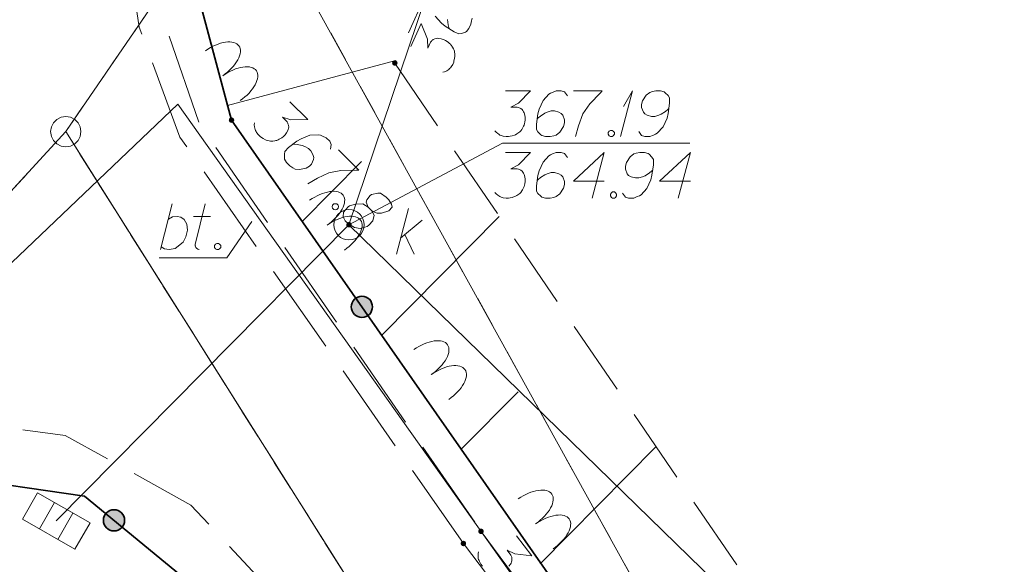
# Model space of a CAD drawing. Header units: metres. Extents: x 5555129 to 5555568, y 5636170 to 5636517.
# Tile 58 of 162: x 5555313 to 5555329, y 5636279 to 5636288. Entities that reach past the tile are written whole.
import ezdxf

# ---------------------------------------------------------------- set-up
doc = ezdxf.new("R2010")
doc.units = ezdxf.units.M
doc.header["$MEASUREMENT"] = 0
for name, pattern in [('03-linia 3 1', [2, 1.5, -0.5]), ('L_0_05', [1.75, 1.25, -0.5]), ('L_0_06', [2, 1.5, -0.5]), ('PRZER1-1', [2, 1, -1])]:
    doc.linetypes.add(name, pattern=pattern)
doc.layers.add('#digitalizacja', color=7, linetype='Continuous', lineweight=18)
doc.layers.add('#skartowane', color=7, linetype='Continuous', lineweight=18)
for name, color, linetype, lineweight, true_color in [('GEPPGD', 7, 'Continuous', 18, 0x008000), ('GESDZI', 7, 'Continuous', 18, 0x0a0909), ('GESUZY', 7, 'PRZER1-1', 18, 0x008000), ('GUPKKS', 7, 'Continuous', 18, 0x0a0909)]:
    doc.layers.add(name, color=color, linetype=linetype, lineweight=lineweight, true_color=true_color)

# ---------------------------------------------------------------- blocks, each defined once
blk = doc.blocks.new('EPPGS')
at = {"color": 0, "flags": 128}
blk.add_lwpolyline([(0.5, 0), (0.475528, -0.154508), (0.404508, -0.293893), (0.293893, -0.404508), (0.154508, -0.475528), (0, -0.5), (-0.154508, -0.475528), (-0.293893, -0.404508), (-0.404508, -0.293893), (-0.475528, -0.154508), (-0.5, 0), (-0.475528, 0.154508), (-0.404508, 0.293893), (-0.293893, 0.404508), (-0.154508, 0.475528), (0, 0.5), (0.154508, 0.475528), (0.293893, 0.404508), (0.404508, 0.293893), (0.475528, 0.154508), (0.5, 0)], close=True, dxfattribs=at)
blk = doc.blocks.new('SUUS05_1')
at = {"color": 0, "flags": 128}
blk.add_lwpolyline([(0.5, -0.25), (-0.5, -0.25), (-0.5, 0.25), (0.5, 0.25), (0.5, -0.25)], close=True, dxfattribs=at)
for points in [[(-0.175, -0.25), (-0.175, 0.25)], [(0.175, -0.25), (0.175, 0.25)]]:
    blk.add_lwpolyline(points, dxfattribs=at)
blk = doc.blocks.new('SUUS05_2')
at = {"color": 0, "flags": 128}
blk.add_lwpolyline([(0.5, -0.25), (-0.5, -0.25), (-0.5, 0.25), (0.5, 0.25), (0.5, -0.25)], close=True, dxfattribs=at)
for points in [[(-0.175, -0.25), (-0.175, 0.25)], [(0.175, -0.25), (0.175, 0.25)]]:
    blk.add_lwpolyline(points, dxfattribs=at)
blk = doc.blocks.new('*U253')
at = {"layer": '#skartowane', "color": 7, "linetype": 'ByBlock', "lineweight": 18}
blk.add_line((5555314.919, 5636284.219), (5555315.114, 5636284.969), dxfattribs=at)
at = {"layer": '#skartowane', "color": 7, "linetype": 'ByBlock', "lineweight": 18, "flags": 128}
blk.add_lwpolyline([(5555315.049, 5636284.721), (5555315.12, 5636284.756), (5555315.196, 5636284.762), (5555315.255, 5636284.75), (5555315.309, 5636284.715), (5555315.356, 5636284.638), (5555315.362, 5636284.538), (5555315.338, 5636284.431), (5555315.291, 5636284.343), (5555315.161, 5636284.236), (5555315.061, 5636284.219), (5555314.984, 5636284.23), (5555314.931, 5636284.266)], dxfattribs=at)
blk = doc.blocks.new('*U254')
at = {"layer": '#skartowane', "color": 7, "linetype": 'ByBlock', "lineweight": 18}
for p, q in [((5555315.492, 5636284.301), (5555315.657, 5636284.969)), ((5555315.462, 5636284.762), (5555315.746, 5636284.762))]:
    blk.add_line(p, q, dxfattribs=at)
at = {"layer": '#skartowane', "color": 7, "linetype": 'ByBlock', "lineweight": 18, "flags": 128}
blk.add_lwpolyline([(5555315.556, 5636284.218), (5555315.549, 5636284.22), (5555315.541, 5636284.223), (5555315.534, 5636284.226), (5555315.527, 5636284.23), (5555315.52, 5636284.235), (5555315.514, 5636284.24), (5555315.509, 5636284.247), (5555315.504, 5636284.253), (5555315.5, 5636284.26), (5555315.497, 5636284.268), (5555315.494, 5636284.275), (5555315.493, 5636284.283), (5555315.492, 5636284.291), (5555315.492, 5636284.299), (5555315.493, 5636284.307)], dxfattribs=at)
blk = doc.blocks.new('*U1612')
at = {"layer": '#digitalizacja', "color": 36, "linetype": 'ByBlock', "lineweight": 18, "true_color": 0x7d3300}
for p, q in [((5555318.805, 5636284.143), (5555319.006, 5636284.893)), ((5555318.876, 5636284.409), (5555319.23, 5636284.704)), ((5555318.947, 5636284.468), (5555319.1, 5636284.143))]:
    blk.add_line(p, q, dxfattribs=at)
blk = doc.blocks.new('*U1615')
at = {"layer": '#digitalizacja', "color": 36, "linetype": 'ByBlock', "lineweight": 18, "true_color": 0x7d3300}
for q in [(5555322.496, 5636286.08), (5555322.549, 5636286.576)]:
    blk.add_line((5555322.697, 5636286.83), q, dxfattribs=at)

msp = doc.modelspace()

# ---------------------------------------------------------------- hatches: boundary and pattern name
at = {"layer": '#digitalizacja', "linetype": 'Continuous', "lineweight": 18}
h = msp.add_hatch(color=7, dxfattribs=at)
edge = h.paths.add_edge_path()
edge.add_arc((5555318.025, 5636284.627), 0.045, 0, 360)
at = {"layer": '#skartowane', "linetype": 'Continuous', "lineweight": 18}
h = msp.add_hatch(color=7, dxfattribs=at)
edge = h.paths.add_edge_path()
edge.add_arc((5555318.78, 5636287.29), 0.045, 0, 360)
h = msp.add_hatch(color=7, dxfattribs=at)
edge = h.paths.add_edge_path()
edge.add_arc((5555316.09, 5636286.35), 0.045, 0, 360)
at = {"layer": '#skartowane', "linetype": 'Continuous', "lineweight": 35}
h = msp.add_hatch(color=7, dxfattribs=at)
edge = h.paths.add_edge_path()
edge.add_arc((5555318.237, 5636283.276), 0.175, 0, 360)
h = msp.add_hatch(color=7, dxfattribs=at)
edge = h.paths.add_edge_path()
edge.add_arc((5555314.154, 5636279.762), 0.175, 0, 360)
at = {"layer": '#skartowane', "linetype": 'Continuous', "lineweight": 18}
h = msp.add_hatch(color=7, dxfattribs=at)
edge = h.paths.add_edge_path()
edge.add_arc((5555320.2, 5636279.58), 0.045, 0, 360)
h = msp.add_hatch(color=7, dxfattribs=at)
edge = h.paths.add_edge_path()
edge.add_arc((5555319.91, 5636279.38), 0.045, 0, 360)

# ---------------------------------------------------------------- linework, layer by layer
at = {"layer": '#digitalizacja', "color": 36, "linetype": 'Continuous', "lineweight": 18, "true_color": 0x7d3300}
msp.add_line((5555318.025, 5636284.627), (5555313.202, 5636279.751), dxfattribs=at)
at = {"layer": '#digitalizacja', "color": 36, "linetype": 'Continuous', "lineweight": 18, "true_color": 0x7d3300, "flags": 128}
for points in [[(5555324.696, 5636304.376), (5555322.247, 5636297.126), (5555318.025, 5636284.627)], [(5555320.601, 5636286.83), (5555321.014, 5636286.83), (5555320.819, 5636286.63), (5555320.689, 5636286.565), (5555320.796, 5636286.565), (5555320.819, 5636286.559), (5555320.831, 5636286.553), (5555320.843, 5636286.547), (5555320.855, 5636286.541), (5555320.878, 5636286.523), (5555320.89, 5636286.506), (5555320.902, 5636286.488), (5555320.908, 5636286.47), (5555320.92, 5636286.429), (5555320.926, 5636286.393), (5555320.926, 5636286.376), (5555320.926, 5636286.352), (5555320.92, 5636286.317), (5555320.914, 5636286.293), (5555320.908, 5636286.269), (5555320.902, 5636286.252), (5555320.896, 5636286.24), (5555320.89, 5636286.228), (5555320.884, 5636286.216), (5555320.872, 5636286.198), (5555320.855, 5636286.175), (5555320.837, 5636286.157), (5555320.825, 5636286.145), (5555320.807, 5636286.134), (5555320.79, 5636286.122), (5555320.766, 5636286.11), (5555320.754, 5636286.104), (5555320.713, 5636286.092), (5555320.678, 5636286.086), (5555320.654, 5636286.08), (5555320.613, 5636286.08), (5555320.565, 5636286.086), (5555320.548, 5636286.092), (5555320.53, 5636286.098), (5555320.512, 5636286.104), (5555320.495, 5636286.116), (5555320.477, 5636286.128), (5555320.447, 5636286.151), (5555320.43, 5636286.175)], [(5555321.622, 5636286.748), (5555321.575, 5636286.813), (5555321.522, 5636286.83), (5555321.439, 5636286.83), (5555321.38, 5636286.807), (5555321.345, 5636286.795), (5555321.315, 5636286.777), (5555321.221, 5636286.671), (5555321.156, 5636286.529), (5555321.138, 5636286.452), (5555321.115, 5636286.281), (5555321.115, 5636286.193), (5555321.138, 5636286.157), (5555321.185, 5636286.11), (5555321.203, 5636286.098), (5555321.262, 5636286.08), (5555321.339, 5636286.08), (5555321.398, 5636286.092), (5555321.439, 5636286.104), (5555321.498, 5636286.151), (5555321.557, 5636286.246), (5555321.575, 5636286.305), (5555321.575, 5636286.352), (5555321.546, 5636286.429), (5555321.522, 5636286.458), (5555321.481, 5636286.482), (5555321.41, 5636286.5), (5555321.357, 5636286.5), (5555321.292, 5636286.482), (5555321.25, 5636286.464), (5555321.18, 5636286.417), (5555321.144, 5636286.387), (5555321.126, 5636286.37)], [(5555321.723, 5636286.83), (5555322.195, 5636286.83), (5555322.166, 5636286.801), (5555321.994, 5636286.618), (5555321.876, 5636286.452), (5555321.805, 5636286.258), (5555321.758, 5636286.08)], [(5555322.797, 5636286.163), (5555322.845, 5636286.098), (5555322.898, 5636286.08), (5555322.98, 5636286.08), (5555323.04, 5636286.104), (5555323.075, 5636286.116), (5555323.104, 5636286.134), (5555323.199, 5636286.24), (5555323.264, 5636286.382), (5555323.282, 5636286.458), (5555323.305, 5636286.63), (5555323.305, 5636286.718), (5555323.282, 5636286.754), (5555323.234, 5636286.801), (5555323.217, 5636286.813), (5555323.158, 5636286.83), (5555323.081, 5636286.83), (5555323.022, 5636286.819), (5555322.98, 5636286.807), (5555322.921, 5636286.759), (5555322.862, 5636286.665), (5555322.845, 5636286.606), (5555322.845, 5636286.559), (5555322.874, 5636286.482), (5555322.898, 5636286.452), (5555322.939, 5636286.429), (5555323.01, 5636286.411), (5555323.063, 5636286.411), (5555323.128, 5636286.429), (5555323.169, 5636286.446), (5555323.24, 5636286.494), (5555323.276, 5636286.523), (5555323.293, 5636286.541)], [(5555322.331, 5636286.181), (5555322.36, 5636286.181), (5555322.378, 5636286.169), (5555322.396, 5636286.145), (5555322.396, 5636286.116), (5555322.378, 5636286.092), (5555322.36, 5636286.08), (5555322.331, 5636286.08), (5555322.313, 5636286.092), (5555322.295, 5636286.116), (5555322.295, 5636286.145), (5555322.313, 5636286.169), (5555322.331, 5636286.181)], [(5555320.601, 5636285.816), (5555321.014, 5636285.816), (5555320.819, 5636285.615), (5555320.689, 5636285.55), (5555320.796, 5636285.55), (5555320.819, 5636285.545), (5555320.831, 5636285.539), (5555320.843, 5636285.533), (5555320.855, 5636285.527), (5555320.878, 5636285.509), (5555320.89, 5636285.491), (5555320.902, 5636285.474), (5555320.908, 5636285.456), (5555320.92, 5636285.415), (5555320.926, 5636285.379), (5555320.926, 5636285.361), (5555320.926, 5636285.338), (5555320.92, 5636285.302), (5555320.914, 5636285.279), (5555320.908, 5636285.255), (5555320.902, 5636285.237), (5555320.896, 5636285.226), (5555320.89, 5636285.214), (5555320.884, 5636285.202), (5555320.872, 5636285.184), (5555320.855, 5636285.161), (5555320.837, 5636285.143), (5555320.825, 5636285.131), (5555320.807, 5636285.119), (5555320.79, 5636285.108), (5555320.766, 5636285.096), (5555320.754, 5636285.09), (5555320.713, 5636285.078), (5555320.678, 5636285.072), (5555320.654, 5636285.066), (5555320.613, 5636285.066), (5555320.565, 5636285.072), (5555320.548, 5636285.078), (5555320.53, 5636285.084), (5555320.512, 5636285.09), (5555320.495, 5636285.102), (5555320.477, 5636285.113), (5555320.447, 5636285.137), (5555320.43, 5636285.161)], [(5555321.622, 5636285.734), (5555321.575, 5636285.798), (5555321.522, 5636285.816), (5555321.439, 5636285.816), (5555321.38, 5636285.793), (5555321.345, 5636285.781), (5555321.315, 5636285.763), (5555321.221, 5636285.657), (5555321.156, 5636285.515), (5555321.138, 5636285.438), (5555321.115, 5636285.267), (5555321.115, 5636285.178), (5555321.138, 5636285.143), (5555321.185, 5636285.096), (5555321.203, 5636285.084), (5555321.262, 5636285.066), (5555321.339, 5636285.066), (5555321.398, 5636285.078), (5555321.439, 5636285.09), (5555321.498, 5636285.137), (5555321.557, 5636285.232), (5555321.575, 5636285.291), (5555321.575, 5636285.338), (5555321.546, 5636285.415), (5555321.522, 5636285.444), (5555321.481, 5636285.468), (5555321.41, 5636285.486), (5555321.357, 5636285.486), (5555321.292, 5636285.468), (5555321.25, 5636285.45), (5555321.18, 5636285.403), (5555321.144, 5636285.373), (5555321.126, 5636285.356)], [(5555322.231, 5636285.344), (5555321.723, 5636285.344), (5555322.231, 5636285.816), (5555322.03, 5636285.066)], [(5555322.532, 5636285.149), (5555322.579, 5636285.084), (5555322.632, 5636285.066), (5555322.715, 5636285.066), (5555322.774, 5636285.09), (5555322.809, 5636285.102), (5555322.839, 5636285.119), (5555322.933, 5636285.226), (5555322.998, 5636285.367), (5555323.016, 5636285.444), (5555323.04, 5636285.615), (5555323.04, 5636285.704), (5555323.016, 5636285.739), (5555322.969, 5636285.787), (5555322.951, 5636285.798), (5555322.892, 5636285.816), (5555322.815, 5636285.816), (5555322.756, 5636285.804), (5555322.715, 5636285.793), (5555322.656, 5636285.745), (5555322.597, 5636285.651), (5555322.579, 5636285.592), (5555322.579, 5636285.545), (5555322.609, 5636285.468), (5555322.632, 5636285.438), (5555322.673, 5636285.415), (5555322.744, 5636285.397), (5555322.797, 5636285.397), (5555322.862, 5636285.415), (5555322.904, 5636285.432), (5555322.975, 5636285.48), (5555323.01, 5636285.509), (5555323.028, 5636285.527)], [(5555323.648, 5636285.344), (5555323.14, 5636285.344), (5555323.648, 5636285.816), (5555323.447, 5636285.066)], [(5555322.366, 5636285.167), (5555322.396, 5636285.167), (5555322.414, 5636285.155), (5555322.431, 5636285.131), (5555322.431, 5636285.102), (5555322.414, 5636285.078), (5555322.396, 5636285.066), (5555322.366, 5636285.066), (5555322.349, 5636285.078), (5555322.331, 5636285.102), (5555322.331, 5636285.131), (5555322.349, 5636285.155), (5555322.366, 5636285.167)], [(5555318.025, 5636284.627), (5555345.611, 5636257.758), (5555353.102, 5636238.86), (5555340.361, 5636232.392), (5555326.812, 5636226.171)]]:
    msp.add_lwpolyline(points, dxfattribs=at)
at = {"layer": '#digitalizacja', "color": 1, "linetype": 'Continuous', "lineweight": 18, "flags": 128}
msp.add_lwpolyline([(5555362.178, 5636234.874), (5555359.391, 5636237.572), (5555353.174, 5636244.158), (5555345.899, 5636252.79), (5555338.891, 5636259.771), (5555326.374, 5636272.703), (5555325.116, 5636272.658), (5555315.207, 5636286.612), (5555312.106, 5636283.666), (5555310.614, 5636282.049), (5555309.536, 5636279.754), (5555305.231, 5636281.875)], dxfattribs=at)
at = {"layer": '#digitalizacja', "color": 7, "linetype": 'Continuous', "lineweight": 18, "flags": 128}
msp.add_lwpolyline([(5555323.639, 5636285.969), (5555320.555, 5636285.969), (5555318.025, 5636284.627)], dxfattribs=at)
at = {"layer": '#digitalizacja', "color": 36, "linetype": 'Continuous', "lineweight": 18, "true_color": 0x7d3300}
msp.add_circle((5555318.025, 5636284.627), 0.25, dxfattribs=at)
at = {"layer": '#skartowane', "color": 7, "linetype": 'L_0_06', "lineweight": 18, "flags": 128}
msp.add_lwpolyline([(5555319.91, 5636279.38), (5555323.03, 5636275.28), (5555329.28, 5636268.46), (5555334.03, 5636263.4), (5555345.03, 5636252.49), (5555346.54, 5636251.45), (5555345.73, 5636247.93), (5555332.42, 5636261.49), (5555327.2, 5636266.8), (5555317.86, 5636277.41), (5555315.42, 5636280.01), (5555313.35, 5636281.16), (5555310.91, 5636281.48), (5555308.55, 5636280.93), (5555307.33, 5636278.49), (5555300.21, 5636263.98), (5555298.84, 5636260.31), (5555299.74, 5636259.03), (5555298.26, 5636255.27), (5555297.04, 5636255.1), (5555292.88, 5636247), (5555292.08, 5636246.05), (5555288.59, 5636239.37), (5555285.9, 5636234.86), (5555282.53, 5636231.41), (5555279.83, 5636229.99), (5555275.41, 5636228.95), (5555271.53, 5636229.31), (5555268.13, 5636230.4), (5555264.62, 5636232.17), (5555253.07, 5636239.68), (5555243.27, 5636245.93), (5555229.11, 5636254.41), (5555220.5, 5636258.77), (5555213.45, 5636261.65), (5555208.14, 5636263.06), (5555202.51, 5636263.31), (5555198.72, 5636262.51), (5555193.02, 5636260.05), (5555189.79, 5636257.33), (5555186.81, 5636252.47), (5555184.72, 5636245.33), (5555179.71, 5636245.97), (5555181.09, 5636251.46), (5555182.84, 5636255.67), (5555185.21, 5636259.68), (5555188.88, 5636264.05), (5555188.73, 5636266.82), (5555186.51, 5636270.36), (5555177.24, 5636279.14), (5555172.12, 5636284.35), (5555168.67, 5636288.73), (5555165.68, 5636293.64), (5555163.11, 5636298.61), (5555159.69, 5636305.28), (5555154.96, 5636314.88), (5555157.25, 5636316.15), (5555161.87, 5636306.69), (5555165.41, 5636299.79), (5555167.81, 5636295.12), (5555170.82, 5636290.32), (5555174.09, 5636286.04), (5555178.95, 5636281.15), (5555193.27, 5636269.09), (5555198.74, 5636266.34), (5555202.91, 5636266.53), (5555208.67, 5636266.05), (5555214.33, 5636264.32), (5555221.74, 5636261.36), (5555230.37, 5636257.02), (5555244.89, 5636248.46), (5555254.7, 5636242.22), (5555266.71, 5636234.85), (5555271.59, 5636232.9), (5555275.32, 5636232.51), (5555278.58, 5636233.38), (5555282.52, 5636236.11), (5555285.35, 5636239.7), (5555289.44, 5636247.37), (5555294.78, 5636258.52), (5555297.61, 5636265.12), (5555304.52, 5636279.57), (5555309.3, 5636287.58), (5555310.96, 5636291.13)], dxfattribs=at)
at = {"layer": '#skartowane', "color": 7, "linetype": 'L_0_05', "lineweight": 18, "flags": 128}
msp.add_lwpolyline([(5555318.78, 5636287.29), (5555326.31, 5636276.24), (5555328.36, 5636270.47), (5555323.25, 5636276.1), (5555316.09, 5636286.35), (5555315.48, 5636288.63), (5555315.35, 5636290.85), (5555317.53, 5636297.7), (5555322.52, 5636310.96), (5555325.82, 5636309.79), (5555323.7, 5636298.17), (5555318.78, 5636287.29)], close=True, dxfattribs=at)
at = {"layer": '#skartowane', "color": 7, "linetype": 'L_0_06', "lineweight": 18, "flags": 128}
msp.add_lwpolyline([(5555311.07, 5636291.5), (5555313.91, 5636289.91), (5555314.79, 5636289.46), (5555314.94, 5636288.08), (5555315.56, 5636286.29), (5555320.2, 5636279.58), (5555319.91, 5636279.38), (5555315.24, 5636286.07), (5555314.57, 5636287.88), (5555314.36, 5636289.23), (5555310.96, 5636291.13), (5555311.07, 5636291.5)], close=True, dxfattribs=at)
at = {"layer": '#skartowane', "color": 7, "linetype": 'Continuous', "lineweight": 35, "flags": 128}
for points in [[(5555315.35, 5636290.85), (5555315.48, 5636288.63), (5555316.09, 5636286.35), (5555323.25, 5636276.1), (5555328.36, 5636270.47)], [(5555317.05, 5636277.38), (5555313.67, 5636280.16), (5555311.47, 5636280.48), (5555309.5, 5636280.3), (5555307.94, 5636278.69), (5555303.29, 5636267.89)]]:
    msp.add_lwpolyline(points, dxfattribs=at)
at = {"layer": '#skartowane', "color": 7, "linetype": 'Continuous', "lineweight": 18, "flags": 128}
for points in [[(5555319.044, 5636287.564), (5555319.215, 5636287.94), (5555319.317, 5636287.68), (5555319.323, 5636287.535), (5555319.367, 5636287.632), (5555319.382, 5636287.651), (5555319.392, 5636287.659), (5555319.402, 5636287.667), (5555319.413, 5636287.676), (5555319.439, 5636287.69), (5555319.46, 5636287.693), (5555319.481, 5636287.697), (5555319.499, 5636287.695), (5555319.542, 5636287.689), (5555319.576, 5636287.679), (5555319.593, 5636287.672), (5555319.614, 5636287.662), (5555319.644, 5636287.642), (5555319.663, 5636287.627), (5555319.682, 5636287.612), (5555319.696, 5636287.599), (5555319.704, 5636287.589), (5555319.712, 5636287.579), (5555319.721, 5636287.569), (5555319.732, 5636287.551), (5555319.746, 5636287.525), (5555319.755, 5636287.501), (5555319.761, 5636287.486), (5555319.764, 5636287.465), (5555319.768, 5636287.444), (5555319.769, 5636287.417), (5555319.77, 5636287.404), (5555319.763, 5636287.362), (5555319.754, 5636287.327), (5555319.75, 5636287.303), (5555319.733, 5636287.265), (5555319.708, 5636287.225), (5555319.695, 5636287.211), (5555319.682, 5636287.197), (5555319.67, 5636287.184), (5555319.652, 5636287.172), (5555319.634, 5636287.161), (5555319.6, 5636287.144), (5555319.571, 5636287.137)], [(5555319.445, 5636288.063), (5555319.548, 5636287.945), (5555319.61, 5636287.897), (5555319.757, 5636287.805), (5555319.837, 5636287.769), (5555319.879, 5636287.776), (5555319.942, 5636287.799), (5555319.96, 5636287.811), (5555320, 5636287.857), (5555320.032, 5636287.927), (5555320.045, 5636287.986), (5555320.052, 5636288.028)], [(5555319.646, 5636288.005), (5555319.659, 5636287.921), (5555319.672, 5636287.876), (5555319.681, 5636287.853)], [(5555316.026, 5636286.591), (5555318.799, 5636287.333)], [(5555317.052, 5636286.649), (5555317.346, 5636286.358), (5555317.066, 5636286.353), (5555316.928, 5636286.398), (5555317.004, 5636286.323), (5555317.016, 5636286.302), (5555317.02, 5636286.29), (5555317.025, 5636286.277), (5555317.029, 5636286.265), (5555317.033, 5636286.235), (5555317.029, 5636286.215), (5555317.025, 5636286.194), (5555317.017, 5636286.177), (5555316.996, 5636286.139), (5555316.975, 5636286.11), (5555316.963, 5636286.097), (5555316.946, 5636286.08), (5555316.917, 5636286.059), (5555316.896, 5636286.047), (5555316.876, 5636286.034), (5555316.859, 5636286.026), (5555316.847, 5636286.021), (5555316.834, 5636286.017), (5555316.822, 5636286.013), (5555316.801, 5636286.009), (5555316.771, 5636286.004), (5555316.746, 5636286.004), (5555316.73, 5636286.004), (5555316.709, 5636286.008), (5555316.688, 5636286.012), (5555316.663, 5636286.02), (5555316.65, 5636286.025), (5555316.613, 5636286.045), (5555316.583, 5636286.066), (5555316.562, 5636286.078), (5555316.533, 5636286.107), (5555316.503, 5636286.145), (5555316.495, 5636286.162), (5555316.487, 5636286.178), (5555316.478, 5636286.195), (5555316.474, 5636286.216), (5555316.47, 5636286.237), (5555316.465, 5636286.274), (5555316.469, 5636286.303)], [(5555317.72, 5636285.872), (5555317.732, 5636285.951), (5555317.707, 5636286.001), (5555317.648, 5636286.059), (5555317.589, 5636286.084), (5555317.556, 5636286.1), (5555317.522, 5636286.109), (5555317.381, 5636286.1), (5555317.235, 5636286.044), (5555317.168, 5636286.002), (5555317.031, 5636285.897), (5555316.969, 5636285.834), (5555316.961, 5636285.792), (5555316.961, 5636285.726), (5555316.965, 5636285.705), (5555316.995, 5636285.651), (5555317.049, 5636285.597), (5555317.1, 5636285.564), (5555317.137, 5636285.543), (5555317.212, 5636285.535), (5555317.321, 5636285.56), (5555317.375, 5636285.59), (5555317.408, 5636285.624), (5555317.441, 5636285.699), (5555317.445, 5636285.737), (5555317.432, 5636285.782), (5555317.394, 5636285.845), (5555317.357, 5636285.882), (5555317.298, 5636285.915), (5555317.256, 5636285.932), (5555317.173, 5636285.948), (5555317.127, 5636285.952), (5555317.102, 5636285.952)], [(5555317.85, 5636285.86), (5555318.185, 5636285.528), (5555318.144, 5636285.527), (5555317.893, 5636285.518), (5555317.693, 5636285.483), (5555317.505, 5636285.395), (5555317.347, 5636285.302)], [(5555317.255, 5636284.683), (5555318.232, 5636285.671)], [(5555318.339, 5636284.919), (5555318.398, 5636284.861), (5555318.419, 5636284.848), (5555318.49, 5636284.819), (5555318.561, 5636284.816), (5555318.682, 5636284.854), (5555318.736, 5636284.917), (5555318.727, 5636284.967), (5555318.681, 5636285.038), (5555318.639, 5636285.079), (5555318.546, 5636285.145), (5555318.501, 5636285.149), (5555318.396, 5636285.128), (5555318.371, 5636285.111), (5555318.317, 5636285.04), (5555318.309, 5636284.998), (5555318.339, 5636284.919), (5555318.255, 5636284.969), (5555318.13, 5636284.968), (5555318.034, 5636284.938), (5555318.009, 5636284.921), (5555317.934, 5636284.837), (5555317.931, 5636284.758), (5555317.964, 5636284.691), (5555318.015, 5636284.642), (5555318.115, 5636284.584), (5555318.211, 5636284.563), (5555318.324, 5636284.601), (5555318.353, 5636284.622), (5555318.415, 5636284.694), (5555318.44, 5636284.786), (5555318.398, 5636284.861)], [(5555317.825, 5636284.97), (5555317.846, 5636284.95), (5555317.85, 5636284.929), (5555317.846, 5636284.9), (5555317.826, 5636284.878), (5555317.796, 5636284.874), (5555317.775, 5636284.878), (5555317.754, 5636284.899), (5555317.75, 5636284.92), (5555317.754, 5636284.949), (5555317.775, 5636284.97), (5555317.804, 5636284.974), (5555317.825, 5636284.97)], [(5555318.565, 5636282.807), (5555320.501, 5636284.765)], [(5555314.899, 5636284.083), (5555316.012, 5636284.083), (5555316.422, 5636284.682)], [(5555315.846, 5636284.319), (5555315.875, 5636284.319), (5555315.893, 5636284.307), (5555315.911, 5636284.284), (5555315.911, 5636284.254), (5555315.893, 5636284.23), (5555315.875, 5636284.219), (5555315.846, 5636284.219), (5555315.828, 5636284.23), (5555315.81, 5636284.254), (5555315.81, 5636284.284), (5555315.828, 5636284.307), (5555315.846, 5636284.319)], [(5555319.875, 5636280.932), (5555320.81, 5636281.878)], [(5555321.174, 5636279.046), (5555323.083, 5636280.976)], [(5555320.786, 5636279.504), (5555321.037, 5636279.175), (5555320.759, 5636279.209), (5555320.628, 5636279.273), (5555320.693, 5636279.188), (5555320.702, 5636279.166), (5555320.705, 5636279.153), (5555320.707, 5636279.14), (5555320.71, 5636279.127), (5555320.71, 5636279.097), (5555320.703, 5636279.077), (5555320.696, 5636279.057), (5555320.686, 5636279.042), (5555320.66, 5636279.007)], [(5555320.222, 5636279.008), (5555320.197, 5636279.04), (5555320.173, 5636279.082), (5555320.167, 5636279.099), (5555320.161, 5636279.117), (5555320.155, 5636279.135), (5555320.153, 5636279.156), (5555320.152, 5636279.177), (5555320.153, 5636279.215), (5555320.161, 5636279.243)]]:
    msp.add_lwpolyline(points, dxfattribs=at)
at = {"layer": '#skartowane', "color": 7, "linetype": '03-linia 3 1', "lineweight": 18, "flags": 128}
msp.add_lwpolyline([(5555345.03, 5636252.49), (5555345.22, 5636252.71), (5555334.19, 5636263.62), (5555329.47, 5636268.59), (5555323.23, 5636275.49), (5555320.2, 5636279.58)], dxfattribs=at)
at = {"layer": '#skartowane', "color": 7, "linetype": 'Continuous', "lineweight": 35}
for centre in [(5555318.237, 5636283.276), (5555314.154, 5636279.762)]:
    msp.add_circle(centre, 0.175, dxfattribs=at)
at = {"layer": '#skartowane', "color": 96, "linetype": 'Continuous', "lineweight": 18, "extrusion": (0, 0, -1)}
for centre in [(5555315.802, 5636287.286), (5555316.089, 5636286.876), (5555317.52, 5636284.826), (5555317.807, 5636284.416), (5555319.238, 5636282.367), (5555319.525, 5636281.957), (5555320.956, 5636279.908), (5555321.243, 5636279.498)]:
    msp.add_ellipse(centre, major_axis=(-0.41, -0.286), ratio=0.5, start_param=1.570796, end_param=3.141593, dxfattribs=at)
at = {"layer": '#skartowane', "color": 96, "linetype": 'Continuous', "lineweight": 18}
for centre in [(5555315.802, 5636287.286), (5555316.089, 5636286.876), (5555317.52, 5636284.826), (5555317.807, 5636284.416), (5555319.238, 5636282.367), (5555319.525, 5636281.957), (5555320.956, 5636279.908), (5555321.243, 5636279.498)]:
    msp.add_ellipse(centre, major_axis=(-0.41, -0.286), ratio=0.5, start_param=1.570796, end_param=3.141593, dxfattribs=at)
at = {"layer": 'GESDZI', "color": 96, "linetype": 'Continuous', "lineweight": 18, "flags": 128}
msp.add_lwpolyline([(5555342.54, 5636360.36), (5555325.26, 5636314.3), (5555323.65, 5636312.16), (5555321.55, 5636300.85), (5555316.27, 5636290.41), (5555313.36, 5636286.16), (5555307.64, 5636279.94), (5555302.66, 5636268.89), (5555289.79, 5636240.47), (5555285.05, 5636232.31), (5555280.777, 5636227.568), (5555269.6, 5636229.495)], dxfattribs=at)
for points in [[(5555327.28, 5636313.21), (5555358.339, 5636293.784), (5555356.45, 5636289.299), (5555350.511, 5636266.746), (5555346.919, 5636250.929), (5555335.48, 5636263.034), (5555326.161, 5636272.546), (5555316.27, 5636290.41), (5555321.55, 5636300.85), (5555327.28, 5636313.21)], [(5555313.36, 5636286.16), (5555316.27, 5636290.41), (5555326.161, 5636272.546), (5555335.48, 5636263.034), (5555346.919, 5636250.929), (5555345.595, 5636246.667), (5555338.272, 5636254.204), (5555330.681, 5636262.484), (5555323.464, 5636270.143), (5555313.36, 5636286.16)], [(5555280.777, 5636227.568), (5555285.05, 5636232.31), (5555289.79, 5636240.47), (5555302.66, 5636268.89), (5555307.64, 5636279.94), (5555313.36, 5636286.16), (5555323.464, 5636270.143), (5555330.681, 5636262.484), (5555338.272, 5636254.204), (5555345.595, 5636246.667), (5555341.244, 5636240.506), (5555336.038, 5636234.966), (5555332.099, 5636232.226), (5555322.941, 5636229.367), (5555314.027, 5636226.763), (5555306.629, 5636221.293), (5555300.802, 5636216.239), (5555298.924, 5636211.274), (5555285.045, 5636223.354), (5555280.777, 5636227.568)]]:
    msp.add_lwpolyline(points, close=True, dxfattribs=at)
at = {"layer": 'GESUZY', "color": 96, "linetype": 'PRZER1-1', "lineweight": 18, "ltscale": 0.5, "true_color": 0x008000}
for points in [[(5555274.29, 5636228.681), (5555280.777, 5636227.568), (5555285.05, 5636232.31), (5555289.79, 5636240.47), (5555302.66, 5636268.89), (5555307.64, 5636279.94), (5555313.36, 5636286.16), (5555316.27, 5636290.41), (5555321.55, 5636300.85), (5555323.65, 5636312.16), (5555325.26, 5636314.3), (5555342.54, 5636360.36)], [(5555308.747, 5636234.156), (5555289.79, 5636240.47), (5555302.66, 5636268.89), (5555307.64, 5636279.94), (5555313.36, 5636286.16), (5555323.464, 5636270.143)]]:
    msp.add_lwpolyline(points, dxfattribs=at)
for points in [[(5555327.28, 5636313.21), (5555321.55, 5636300.85), (5555316.27, 5636290.41), (5555326.161, 5636272.546), (5555335.48, 5636263.034), (5555346.919, 5636250.929), (5555350.511, 5636266.746), (5555356.45, 5636289.299), (5555358.339, 5636293.784), (5555327.28, 5636313.21)], [(5555316.27, 5636290.41), (5555326.161, 5636272.546), (5555335.48, 5636263.034), (5555346.919, 5636250.929), (5555345.595, 5636246.667), (5555338.272, 5636254.204), (5555330.681, 5636262.484), (5555323.464, 5636270.143), (5555313.36, 5636286.16), (5555316.27, 5636290.41)]]:
    msp.add_lwpolyline(points, close=True, dxfattribs=at)

# ---------------------------------------------------------------- block references
at = {"layer": '#digitalizacja', "color": 36, "linetype": 'Continuous', "lineweight": 18, "true_color": 0x7d3300}
for name in ['*U1615', '*U1612']:
    msp.add_blockref(name, (0, 0), dxfattribs=at)
at = {"layer": '#digitalizacja', "color": 7, "lineweight": 18, "rotation": 330.120943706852}
msp.add_blockref('SUUS05_2', (5555313.202, 5636279.751), dxfattribs=at)
at = {"layer": '#skartowane', "color": 7, "linetype": 'Continuous', "lineweight": 18}
for name in ['*U253', '*U254']:
    msp.add_blockref(name, (0, 0), dxfattribs=at)
at = {"layer": 'GEPPGD', "color": 96, "lineweight": 18, "true_color": 0x008000, "xscale": 0.5, "yscale": 0.5, "zscale": 0.5, "rotation": 90}
msp.add_blockref('EPPGS', (5555313.36, 5636286.16), dxfattribs=at)
at = {"layer": 'GUPKKS', "color": 7, "lineweight": 18, "rotation": 330.120943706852}
msp.add_blockref('SUUS05_1', (5555313.202, 5636279.751), dxfattribs=at)

doc.saveas('drawing.dxf')
